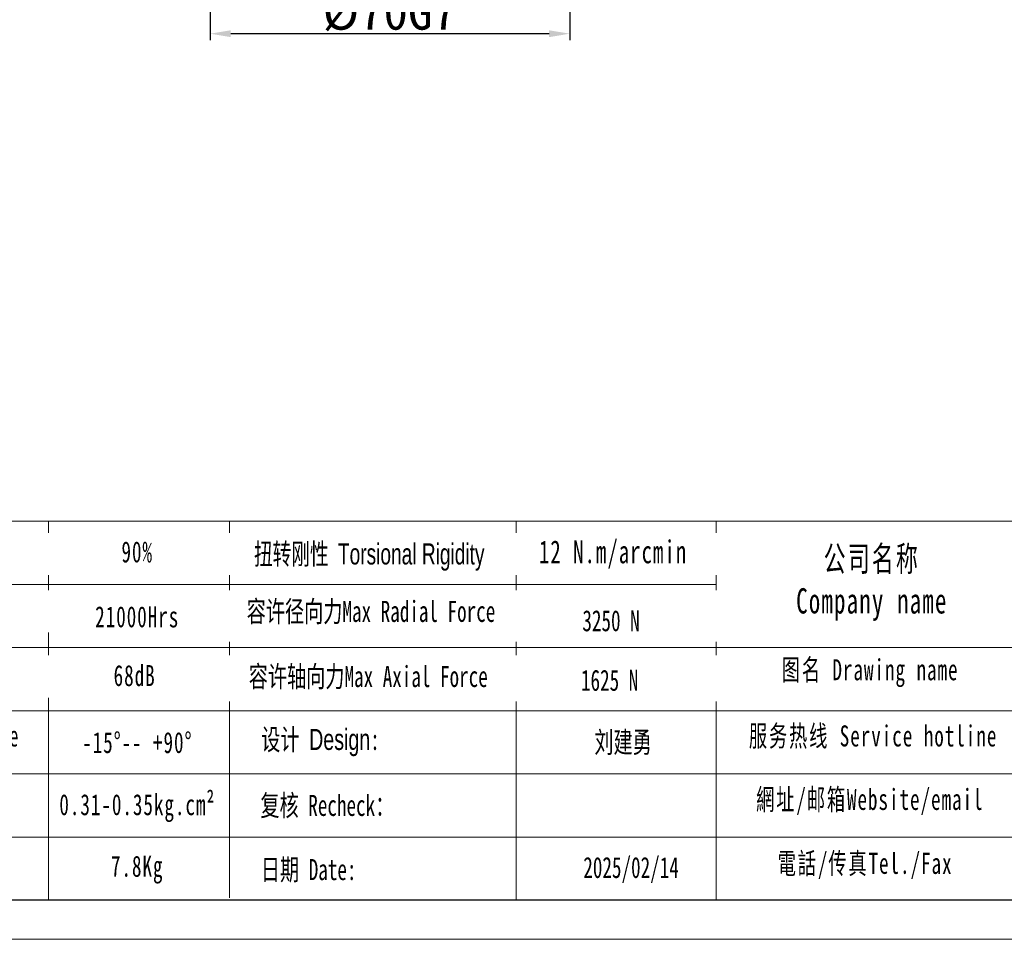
# Model space of a CAD drawing. Header units: millimetres. Extents: x 7406 to 8051, y -916 to -460.
# Tile 4 of 9: x 7709 to 7901, y -916 to -737. Entities that reach past the tile are written whole.
import ezdxf

# ---------------------------------------------------------------- set-up
doc = ezdxf.new("R2010")
doc.units = ezdxf.units.MM
doc.header["$PDSIZE"] = -5
doc.layers.get('Defpoints').update_dxf_attribs({"lineweight": 18})
doc.layers.add('图框_外框线', color=7, linetype='Continuous', lineweight=18)
doc.layers.add('尺寸线层', color=3, linetype='Continuous', lineweight=18)
doc.styles.add('工程字', font='txt')
doc.styles.add('标准', font='txt', dxfattribs={"width": 0.667})
doc.dimstyles.new('ISO-25', dxfattribs={"dimtxt": 7, "dimasz": 4, "dimexe": 1.25, "dimexo": 0.625, "dimtad": 1, "dimtxsty": '工程字', "dimcen": 2, "dimdle": 8, "dimadec": 0, "dimazin": 0, "dimtfac": 1, "dimtmove": 0, "dimatfit": 3, "dimfxl": 1, "dimarcsym": 0})

# ---------------------------------------------------------------- blocks, each defined once
blk = doc.blocks.new('*D18')
at = {"layer": 'Defpoints', "color": 0}
for p in [(7746.3, -714.08), (7816.3, -713.58), (7746.3, -740.13)]:
    blk.add_point(p, dxfattribs=at)
at = {"layer": '尺寸线层', "color": 0, "lineweight": -2}
for p, q in [((7746.3, -714.7), (7746.3, -741.38)), ((7816.3, -714.2), (7816.3, -741.38)), ((7812.3, -740.13), (7750.3, -740.13))]:
    blk.add_line(p, q, dxfattribs=at)
at = {"layer": '尺寸线层', "color": 0}
for points in [[(7750.3, -739.47), (7750.3, -740.8), (7746.3, -740.13)], [(7812.3, -740.8), (7812.3, -739.47), (7816.3, -740.13)]]:
    blk.add_solid(points, dxfattribs=at)
at = {"layer": '尺寸线层', "color": 0, "insert": (7781.28, -736.01), "char_height": 7, "attachment_point": 5, "style": '工程字'}
blk.add_mtext('\\A1;%%C70G7', dxfattribs=at)

msp = doc.modelspace()

# ---------------------------------------------------------------- linework, layer by layer
at = {"layer": '图框_外框线'}
for p, q in [((7463.0533, -835.0026), (8043.3299, -835.0026)), ((7714.8214, -835.0026), (7714.8214, -908.7084)), ((7750.0749, -835.0026), (7750.0749, -908.2996)), ((7805.8963, -835.0026), (7805.8963, -908.7084)), ((7844.7897, -835.0026), (7844.7897, -908.7084)), ((7518.6623, -847.3005), (7844.7897, -847.3005)), ((7463.0533, -859.5983), (8043.3299, -859.5983)), ((7518.6623, -871.8961), (8043.3299, -871.8961)), ((7518.6623, -884.194), (8043.3299, -884.194)), ((7518.6623, -896.4918), (8043.3299, -896.4918))]:
    msp.add_line(p, q, dxfattribs=at)
at = {"layer": '图框_外框线', "color": 3}
msp.add_lwpolyline([(7406.0841, -916.3861), (8051.0076, -916.3861), (8051.0076, -460.333), (7406.0841, -460.333)], close=True, dxfattribs=at)
at = {"layer": '图框_外框线', "color": 3, "lineweight": 25}
msp.add_lwpolyline([(7444.4724, -908.7084), (8043.3299, -908.7084), (8043.3299, -468.0107), (7444.4724, -468.0107)], close=True, dxfattribs=at)

# ---------------------------------------------------------------- texts
at = {"layer": '图框_外框线', "color": 1, "attachment_point": 2, "style": '标准'}
for s, insert, char_height, width in [('\\T1.1;90%', (7732.0986, -838.9288), 4.09928, 52.424415), ('{\\T1.1;12 N.m/arcmin}', (7824.7482, -838.7492), 4.448274, 56.887568), ('\\T1.1;公司名称\\PCompany name', (7875.1272, -839.8576), 4.919138, 63.687473), ('\\T1.1;21000Hrs', (7732.0986, -851.5632), 4.099281, 52.424415), ('\\T1.1;图名 Drawing name', (7874.791, -861.8652), 4.099281, 52.424415), ('\\T1.1;68dB', (7731.5938, -863.0057), 4.09928, 27.050434), ('\\T1.1;服务热线 Service hotline', (7875.3723, -874.7553), 4.099281, 58.405835), ('\\T1.1;环境温度 Enviromental Temperature', (7675.769, -874.7653), 4.099281, 160.154626), ('\\T1.1;-15%%D-- +90%%D', (7732.0986, -876.042), 4.099281, 35.164772), ('{\\f宋体|b0|i0|c134|p2;设计 \\fArial|b0|i0|c0|p2;Design}:', (7767.7848, -875.4335), 4.099281, 52.424415), ('{\\fSimSun|b1|i0|c134|p2;刘建勇}', (7826.6958, -875.9682), 4.099281, 52.424415), ('{\\T1.1;0.31-0.35kg.cm²}', (7732.0986, -888.128), 4.099281, 86.617385), ('\\T1.1;網址/邮箱Website/email', (7874.734, -887.1058), 4.099281, 60.794977), ('{\\f宋体|b0|i0|c134|p2;复核 Recheck：}', (7769.1175, -888.2756), 4.099281, 52.424415), ('\\T1.1;電話/传真Tel./Fax', (7873.8156, -899.5526), 4.099281, 61.526162), ('\\T1.1;7.8Kg', (7732.0986, -900.1155), 4.099281, 27.427692), ('{\\f宋体|b0|i0|c134|p2;日期 }Date:', (7765.4777, -900.7648), 4.099281, 52.424415), ('2025/02/14', (7828.2451, -900.3607), 4.09928, 52.424415)]:
    msp.add_mtext(s, dxfattribs=dict(at, insert=insert, char_height=char_height, width=width))

# ---------------------------------------------------------------- dimensions: what is measured, and where the dimension line sits
at = {"layer": '尺寸线层'}
dim = msp.add_linear_dim(base=(7746.3049, -740.1323), p1=(7816.3049, -713.5787), p2=(7746.3049, -714.0787), text='%%C<>G7', dimstyle='ISO-25', override={"dimsah": 1, "dimtolj": 1}, dxfattribs=at)
dim.commit()
dim.dimension.update_dxf_attribs({"geometry": '*D18', "text_midpoint": (7781.2849, -740.1323), "dimtype": 160})

# ---------------------------------------------------------------- next in the draw order: texts
at = {"layer": '图框_外框线', "color": 1, "char_height": 4.099281, "width": 160.154626, "attachment_point": 2, "style": '标准', "bg_fill": 2}
for s, insert in [('{\\f宋体|b0|i0|c134|p2;\\W0.65;扭转刚性 \\fArial|b0|i0|c0|p34;Torsional Rigidity}', (7777.2697, -839.3367)), ('{\\f宋体|b0|i0|c134|p2;容许径向力Max Radial Force}', (7777.612, -850.5165)), ('{\\f宋体|b0|i0|c134|p2;容许轴向力Max Axial Force}', (7777.0799, -863.1871))]:
    msp.add_mtext(s, dxfattribs=dict(at, insert=insert))

# ---------------------------------------------------------------- next in the draw order: texts
for s, insert in [('{\\fSimSun|b1|i0|c134|p2;3250 N}', (7824.3457, -852.3286)), ('{\\fSimSun|b1|i0|c134|p2;1625 N}', (7824.0732, -863.9232))]:
    msp.add_mtext(s, dxfattribs=dict(at, insert=insert))

doc.saveas('drawing.dxf')
